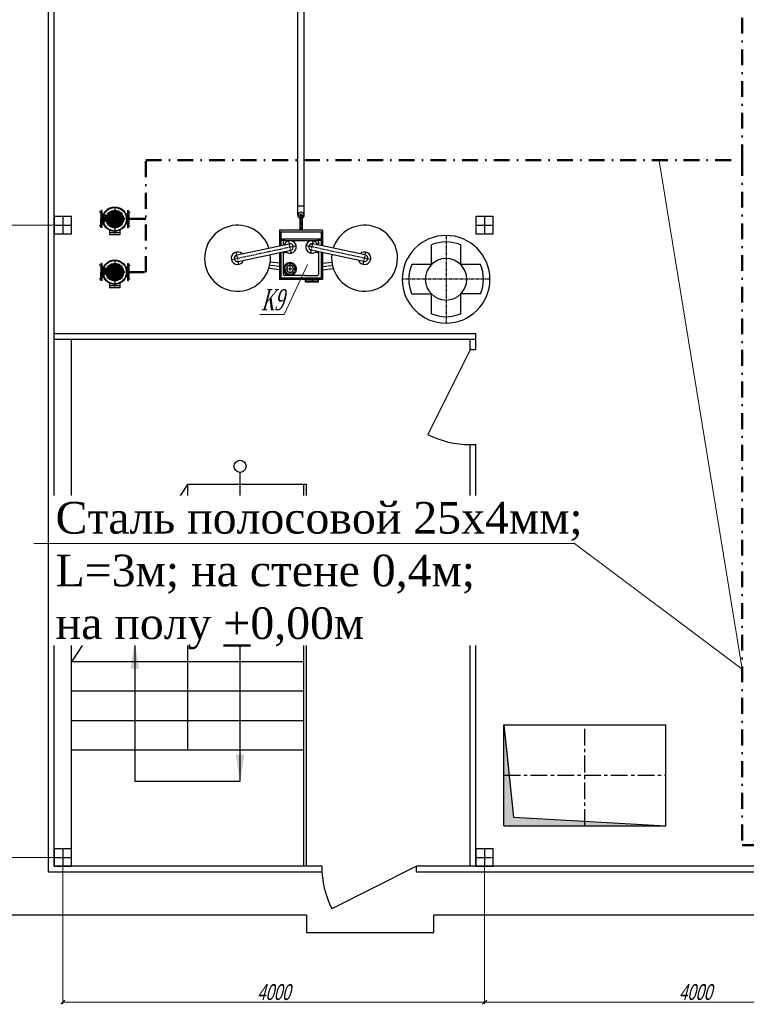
# Model space of a CAD drawing. Header units: millimetres. Extents: x 196 to 2027204, y -221452 to 153872.
# Tile 235 of 256: x 1193634 to 1200526, y -210351 to -201012. Entities that reach past the tile are written whole.
import ezdxf
from ezdxf import colors
from ezdxf.entities.mleader import LeaderData, LeaderLine
from ezdxf.math import Vec2, Vec3

# ---------------------------------------------------------------- set-up
doc = ezdxf.new("R2010")
doc.units = ezdxf.units.MM
doc.linetypes.add('CENTER', pattern=[50.8, 31.75, -6.35, 6.35, -6.35])
doc.linetypes.add('DASHDOT', pattern=[1, 0.5, -0.25, 0, -0.25])
doc.layers.get('Defpoints').update_dxf_attribs({"lineweight": 18})
for name, color, linetype, lineweight in [('0 В1', 5, 'Continuous', 40), ('00_Основной', 163, 'Continuous', 40), ('Основной текст', 7, 'Continuous', 30), ('ТМ-размеры', 25, 'Continuous', 20), ('ЭЛ', 20, 'Continuous', 50), ('Эл.линия силовых сетей', 1, 'Continuous', 50), ('эл.освещ', 1, 'Continuous', 50), ('中心线', 1, 'CENTER', 25)]:
    doc.layers.add(name, color=color, linetype=linetype, lineweight=lineweight)
doc.layers.add('A-HATCH-WALL', color=7, linetype='Continuous')
doc.styles.add('SFINKS', font='SFINKS.shx', dxfattribs={"width": 0.7, "oblique": 15})
doc.styles.add('Times New Roman', font='times.ttf')
doc.styles.add('ВК', font='times.ttf', dxfattribs={"height": 2.5})
doc.styles.add('Новый 5.0', font='times.ttf', dxfattribs={"width": 0.7, "oblique": 15, "height": 5})
doc.dimstyles.new('ВК-100', dxfattribs={"dimtxt": 2.5, "dimasz": 2.5, "dimexe": 1.25, "dimexo": 3, "dimtad": 1, "dimlfac": 100, "dimtxsty": 'ВК', "dimblk": 'OBLIQUE', "dimcen": 2.5, "dimadec": 0, "dimazin": 0, "dimtfac": 1, "dimtmove": 0, "dimatfit": 3, "dimfxl": 1.25, "dimlwd": 25, "dimlwe": 25, "dimarcsym": 0})
doc.dimstyles.new('кира-50', dxfattribs={"dimtxt": 150, "dimasz": 40, "dimexe": 15, "dimexo": 0, "dimgap": 20, "dimtad": 1, "dimdec": 0, "dimrnd": 5, "dimdsep": 46, "dimtxsty": 'SFINKS', "dimblk1": 'OBLIQUE', "dimblk2": 'OBLIQUE', "dimsah": 1, "dimcen": 2.5, "dimclrd": 252, "dimclre": 252, "dimclrt": 252, "dimadec": 0, "dimazin": 0, "dimtfac": 1, "dimtdec": 0, "dimtofl": 0, "dimtmove": 0, "dimatfit": 3, "dimldrblk": 'OBLIQUE', "dimfxl": 15, "dimtfill": 1, "dimtolj": 1, "dimtzin": 0, "dimlwd": 20, "dimlwe": 20, "dimarcsym": 0})

# ---------------------------------------------------------------- blocks, each defined once
blk = doc.blocks.new('*X29')
at = {"color": 0}
for p, q in [((87.34716, 225.232982), (143.346492, 281.232315)), ((88.367934, 215.647154), (152.93232, 280.211541)), ((88.373901, 236.866325), (131.71315, 280.205574)), ((90.682353, 207.354972), (161.224502, 277.897121)), ((93.977949, 200.043966), (168.535508, 274.601525)), ((94.794676, 253.893702), (114.685773, 273.784798)), ((98.100751, 193.560167), (175.019308, 270.478723)), ((187.288737, 194.548925), (110.645273, 271.192388)), ((191.28541, 201.158853), (117.255201, 275.189062)), ((194.436636, 208.614229), (124.710578, 278.340288)), ((196.570655, 217.086812), (133.18316, 280.474307)), ((197.333597, 226.930472), (143.02682, 281.237248)), ((195.827288, 239.043382), (155.139731, 279.73094)), ((186.633363, 258.843909), (174.940258, 270.537015)), ((146.777051, 171.421001), (87.517349, 230.680702)), ((135.981323, 171.610127), (87.706476, 219.884974)), ((155.871915, 172.932739), (89.029087, 239.775566)), ((121.741005, 175.243843), (91.340191, 205.644657)), ((163.806593, 175.604662), (91.701011, 247.710244)), ((170.824371, 179.193485), (95.289834, 254.728023)), ((177.047345, 183.577114), (99.673462, 260.950996)), ((102.975353, 187.828167), (180.751308, 265.604121)), ((182.531972, 188.699088), (104.795436, 266.435624)), ((108.576691, 182.822903), (185.756571, 260.002783)), ((114.922067, 178.561678), (190.017797, 253.657407)), ((122.076583, 175.109591), (193.469883, 246.502892)), ((130.176541, 172.602948), (195.976527, 238.402934)), ((139.495267, 171.315072), (197.264402, 229.084207)), ((150.661908, 171.875111), (196.704363, 217.917567)), ((165.971613, 176.578215), (192.001259, 202.607861))]:
    blk.add_line(p, q, dxfattribs=at)
blk = doc.blocks.new('_None')
blk = doc.blocks.new('_Oblique')
at = {"color": 0, "linetype": 'ByBlock', "lineweight": -2}
blk.add_line((-0.5, -0.5), (0.5, 0.5), dxfattribs=at)
blk = doc.blocks.new('*D79')
at = {"layer": 'Defpoints', "color": 0, "linetype": 'ByBlock', "lineweight": 50, "transparency": 16777216}
for p in [(1198043.3, -208959.5), (1202043.3, -208959.5), (1198043.3, -210331.4)]:
    blk.add_point(p, dxfattribs=at)
at = {"layer": 'ТМ-размеры', "color": 252, "linetype": 'ByBlock', "lineweight": 20, "transparency": 16777216}
for p, q in [((1198043.3, -208959.5), (1198043.3, -210346.4)), ((1202043.3, -208959.5), (1202043.3, -210346.4)), ((1202043.3, -210331.4), (1198043.3, -210331.4))]:
    blk.add_line(p, q, dxfattribs=at)
at = {"layer": 'ТМ-размеры', "color": 252, "linetype": 'ByBlock', "lineweight": 20, "transparency": 16777216, "xscale": 40, "yscale": 40, "zscale": 40, "rotation": 180}
blk.add_blockref('_Oblique', (1198043.3, -210331.4), dxfattribs=at)
at = {"layer": 'ТМ-размеры', "color": 252, "linetype": 'ByBlock', "lineweight": 20, "transparency": 16777216, "xscale": 40, "yscale": 40, "zscale": 40}
blk.add_blockref('_Oblique', (1202043.3, -210331.4), dxfattribs=at)
at = {"layer": 'ТМ-размеры', "color": 252, "linetype": 'ByBlock', "transparency": 16777216, "insert": (1200043.3, -210236.4), "char_height": 150, "attachment_point": 5, "style": 'SFINKS', "bg_fill": 3, "box_fill_scale": 1.1, "bg_fill_color": 256, "bg_fill_true_color": 13158600, "bg_fill_transparency": 0}
blk.add_mtext('\\A1;4000', dxfattribs=at)
blk = doc.blocks.new('*D80')
at = {"layer": 'Defpoints', "color": 0, "linetype": 'ByBlock', "lineweight": 50, "transparency": 16777216}
for p in [(1194043.3, -208959.5), (1198043.3, -208959.5), (1194043.3, -210331.4)]:
    blk.add_point(p, dxfattribs=at)
at = {"layer": 'ТМ-размеры', "color": 252, "linetype": 'ByBlock', "lineweight": 20, "transparency": 16777216}
for p, q in [((1194043.3, -208959.5), (1194043.3, -210346.4)), ((1198043.3, -208959.5), (1198043.3, -210346.4)), ((1198043.3, -210331.4), (1194043.3, -210331.4))]:
    blk.add_line(p, q, dxfattribs=at)
at = {"layer": 'ТМ-размеры', "color": 252, "linetype": 'ByBlock', "lineweight": 20, "transparency": 16777216, "xscale": 40, "yscale": 40, "zscale": 40, "rotation": 180}
blk.add_blockref('_Oblique', (1194043.3, -210331.4), dxfattribs=at)
at = {"layer": 'ТМ-размеры', "color": 252, "linetype": 'ByBlock', "lineweight": 20, "transparency": 16777216, "xscale": 40, "yscale": 40, "zscale": 40}
blk.add_blockref('_Oblique', (1198043.3, -210331.4), dxfattribs=at)
at = {"layer": 'ТМ-размеры', "color": 252, "linetype": 'ByBlock', "transparency": 16777216, "insert": (1196043.3, -210236.4), "char_height": 150, "attachment_point": 5, "style": 'SFINKS', "bg_fill": 3, "box_fill_scale": 1.1, "bg_fill_color": 256, "bg_fill_true_color": 13158600, "bg_fill_transparency": 0}
blk.add_mtext('\\A1;4000', dxfattribs=at)
blk = doc.blocks.new('*D87')
at = {"layer": 'Defpoints', "color": 0, "linetype": 'ByBlock', "lineweight": 50, "transparency": 16777216}
for p in [(1193961.1, -196959.5), (1192844.6, -202959.5), (1193961.1, -202959.5)]:
    blk.add_point(p, dxfattribs=at)
at = {"layer": 'ТМ-размеры', "color": 252, "linetype": 'ByBlock', "lineweight": 20, "transparency": 16777216}
for p, q in [((1193961.1, -196959.5), (1192829.6, -196959.5)), ((1192844.6, -196959.5), (1192844.6, -202959.5)), ((1193961.1, -202959.5), (1192829.6, -202959.5))]:
    blk.add_line(p, q, dxfattribs=at)
at = {"layer": 'ТМ-размеры', "color": 252, "linetype": 'ByBlock', "lineweight": 20, "transparency": 16777216, "xscale": 40, "yscale": 40, "zscale": 40}
for p, rotation in [((1192844.6, -196959.5), 90), ((1192844.6, -202959.5), 270)]:
    blk.add_blockref('_Oblique', p, dxfattribs=dict(at, rotation=rotation))
at = {"layer": 'ТМ-размеры', "color": 252, "linetype": 'ByBlock', "transparency": 16777216, "insert": (1192749.6, -199959.5), "char_height": 150, "attachment_point": 5, "rotation": 90, "style": 'SFINKS', "bg_fill": 3, "box_fill_scale": 1.1, "bg_fill_color": 256, "bg_fill_true_color": 13158600, "bg_fill_transparency": 0}
blk.add_mtext('\\A1;6000', dxfattribs=at)
blk = doc.blocks.new('*D88')
at = {"layer": 'Defpoints', "color": 0, "linetype": 'ByBlock', "lineweight": 50, "transparency": 16777216}
for p in [(1192844.6, -202959.5), (1192844.6, -202959.5), (1193961.1, -208959.5)]:
    blk.add_point(p, dxfattribs=at)
at = {"layer": 'ТМ-размеры', "color": 252, "linetype": 'ByBlock', "lineweight": 20, "transparency": 16777216}
for p, q in [((1192844.6, -202959.5), (1192859.6, -202959.5)), ((1192844.6, -208959.5), (1192844.6, -202959.5)), ((1193961.1, -208959.5), (1192829.6, -208959.5))]:
    blk.add_line(p, q, dxfattribs=at)
at = {"layer": 'ТМ-размеры', "color": 252, "linetype": 'ByBlock', "lineweight": 20, "transparency": 16777216, "xscale": 40, "yscale": 40, "zscale": 40}
for p, rotation in [((1192844.6, -202959.5), 90), ((1192844.6, -208959.5), 270)]:
    blk.add_blockref('_Oblique', p, dxfattribs=dict(at, rotation=rotation))
at = {"layer": 'ТМ-размеры', "color": 252, "linetype": 'ByBlock', "transparency": 16777216, "insert": (1192749.6, -205959.5), "char_height": 150, "attachment_point": 5, "rotation": 90, "style": 'SFINKS', "bg_fill": 3, "box_fill_scale": 1.1, "bg_fill_color": 256, "bg_fill_true_color": 13158600, "bg_fill_transparency": 0}
blk.add_mtext('\\A1;6000', dxfattribs=at)

msp = doc.modelspace()

# ---------------------------------------------------------------- linework, layer by layer
at = {"color": 7, "linetype": 'CENTER', "lineweight": 25, "ltscale": 0.5}
for p, q in [((1194043.3, -202877.3), (1194043.3, -203041.7)), ((1198043.3, -202877.3), (1198043.3, -203041.7)), ((1193961.1, -202959.5), (1194125.5, -202959.5)), ((1197961.1, -202959.5), (1198125.5, -202959.5))]:
    msp.add_line(p, q, dxfattribs=at)
at = {"color": 252, "lineweight": 30, "ltscale": 10}
for p, q in [((1197906.3, -204141.7), (1197906.3, -204041.7)), ((1197961.1, -204141.7), (1197961.1, -203986.9)), ((1197906.3, -204141.7), (1197503.3, -204946.4)), ((1197961.1, -204141.7), (1197906.3, -204141.7)), ((1197906.3, -205041.7), (1197961.1, -205041.7))]:
    msp.add_line(p, q, dxfattribs=at)
for points in [[(1193961.1, -203041.7), (1194125.5, -203041.7), (1194125.5, -202877.3), (1193961.1, -202877.3), (1193961.1, -203041.7)], [(1197961.1, -203041.7), (1198125.5, -203041.7), (1198125.5, -202877.3), (1197961.1, -202877.3), (1197961.1, -203041.7)]]:
    msp.add_lwpolyline(points, dxfattribs=at)
at = {"color": 252, "lineweight": 25, "ltscale": 10}
msp.add_arc((1197906.3, -204141.7), 900, 243.39387, 270, dxfattribs=at)
at = {"layer": '0 В1', "color": 0, "lineweight": 25}
for points in [[(1196325.5, -205421.7), (1195225.5, -205421.7)], [(1195225.5, -205701.7), (1195042.2, -205701.7)], [(1196325.5, -205701.7), (1195225.5, -205701.7)], [(1195225.5, -205981.7), (1194858.9, -205981.7)], [(1196325.5, -205981.7), (1195225.5, -205981.7)], [(1195225.5, -206261.7), (1194675.5, -206261.7)], [(1196325.5, -206261.7), (1195225.5, -206261.7)], [(1195225.5, -206541.7), (1194492.2, -206541.7)], [(1196325.5, -206541.7), (1195225.5, -206541.7)], [(1195225.5, -206821.7), (1194308.9, -206821.7)], [(1196325.5, -206821.7), (1195225.5, -206821.7)]]:
    msp.add_lwpolyline(points, dxfattribs=at)
msp.add_circle((1195724.1, -205248.1), 57.3, dxfattribs=at)
msp.add_arc((1196302.2, -202867.6), 30, 293.57818, 246.42182, dxfattribs=at)
at = {"layer": '00_Основной', "color": 252, "lineweight": 25, "ltscale": 10}
for p, q in [((1196272.2, -202867.6), (1196272.2, -200388.5)), ((1196332.2, -202867.6), (1196332.2, -200388.5)), ((1196272.2, -202777.6), (1196332.2, -202777.6))]:
    msp.add_line(p, q, dxfattribs=at)
at = {"layer": '00_Основной', "lineweight": 30, "ltscale": 10}
for p, q in [((1194402.3, -202849.7, 0), (1194404, -202848, 0)), ((1194402.3, -202849.7, 0), (1194402.3, -202954, 0)), ((1194402.3, -202849.7, 0), (1194402.3, -202954, 0)), ((1194412.8, -202821.3, 0), (1194404, -202821.3, 0)), ((1194404, -202821.3, 0), (1194404, -202901.8, 0)), ((1194412.8, -202821.3, 0), (1194412.8, -202982.4, 0)), ((1194412.8, -202857, 0), (1194428.9, -202857, 0)), ((1194657.3, -202857.1, 0), (1194641.3, -202857.1, 0)), ((1194657.3, -202821.4, 0), (1194657.2, -202982.4, 0)), ((1194657.3, -202821.4, 0), (1194666.1, -202821.4, 0)), ((1194666.1, -202821.4, 0), (1194666.1, -202901.9, 0)), ((1194667.9, -202849.8, 0), (1194666.1, -202848, 0)), ((1194667.9, -202849.8, 0), (1194667.8, -202954.1, 0)), ((1194667.9, -202849.8, 0), (1194667.8, -202954.1, 0)), ((1194402.3, -202954, 0), (1194404, -202955.7, 0)), ((1194404, -202982.4, 0), (1194404, -202901.8, 0)), ((1194412.8, -202946.7, 0), (1194427.9, -202946.7, 0)), ((1194446.2, -202862.8, 0), (1194436.7, -202872.3, 0)), ((1194436.7, -202872.3, 0), (1194438.3, -202872.7, 0)), ((1194438.1, -202926.1, 0), (1194442.2, -202925.3, 0)), ((1194446.2, -202862.8, 0), (1194449.6, -202875.7, 0)), ((1194449.6, -202875.7, 0), (1194448.1, -202875.3, 0)), ((1194657.3, -202946.7, 0), (1194642.2, -202946.7, 0)), ((1194666, -202982.4, 0), (1194666.1, -202901.9, 0)), ((1194667.8, -202954.1, 0), (1194666.1, -202955.8, 0)), ((1196290.2, -202867.6), (1196290.2, -203009.4)), ((1196314.2, -202890.1), (1196290.2, -202890.1)), ((1196314.2, -202867.6), (1196314.2, -203009.4)), ((1194412.8, -202982.4, 0), (1194404, -202982.4, 0)), ((1194486.3, -203008, 0), (1194486.3, -203053.1, 0)), ((1194583.7, -203034.4, 0), (1194486.3, -203034.4, 0)), ((1194583.7, -203008, 0), (1194583.7, -203053.1, 0)), ((1194657.2, -202982.4, 0), (1194666, -202982.4, 0)), ((1196506.6, -203009.4), (1196097.9, -203009.4)), ((1196097.9, -203009.4), (1196097.9, -203157.2)), ((1196506.6, -203026), (1196097.9, -203026)), ((1196110.4, -203026), (1196110.4, -203154.5)), ((1196494.1, -203026), (1196494.1, -203154.5)), ((1196506.6, -203009.4), (1196506.6, -203157.2)), ((1194583.7, -203053.1, 0), (1194486.3, -203053.1, 0)), ((1195693, -203243.6), (1196191, -203137.3)), ((1196494.1, -203092.8), (1196110.4, -203092.8)), ((1196153, -203105.3), (1196110.4, -203105.3)), ((1196135.4, -203149.2), (1196135.4, -203115.3)), ((1196145.5, -203105.3), (1196459, -203105.3)), ((1196911.5, -203243.6), (1196413.5, -203137.3)), ((1196494.1, -203105.3), (1196451.5, -203105.3)), ((1196469, -203115.3), (1196469, -203149.2)), ((1195706.1, -203304.8), (1196205, -203198.3)), ((1196097.9, -203221.2), (1196097.9, -203476.4)), ((1196110.4, -203218.5), (1196110.4, -203463.9)), ((1196135.4, -203428.9), (1196135.4, -203213.1)), ((1196898.4, -203304.8), (1196399.5, -203198.3)), ((1196469, -203213.1), (1196469, -203428.9)), ((1196494.1, -203218.5), (1196494.1, -203463.9)), ((1196506.6, -203221.2), (1196506.6, -203476.4)), ((1194412.8, -203324.4, 0), (1194404, -203324.4, 0)), ((1194404, -203324.4, 0), (1194404, -203404.9, 0)), ((1194412.8, -203324.4, 0), (1194412.8, -203485.5, 0)), ((1194657.3, -203324.5, 0), (1194657.2, -203485.5, 0)), ((1194657.3, -203324.5, 0), (1194666.1, -203324.5, 0)), ((1194666.1, -203324.5, 0), (1194666.1, -203405, 0)), ((1196097.9, -203321.2), (1196010.6, -203310.4)), ((1196506.6, -203321.2), (1196593.8, -203310.4)), ((1194402.3, -203352.8, 0), (1194404, -203351.1, 0)), ((1194402.3, -203352.8, 0), (1194402.3, -203457.1, 0)), ((1194402.3, -203352.8, 0), (1194402.3, -203457.1, 0)), ((1194404, -203485.5, 0), (1194404, -203404.9, 0)), ((1194412.8, -203360.1, 0), (1194428.9, -203360.1, 0)), ((1194446.2, -203365.9, 0), (1194436.7, -203375.3, 0)), ((1194446.2, -203365.9, 0), (1194436.7, -203375.3, 0)), ((1194436.7, -203375.3, 0), (1194438.3, -203375.8, 0)), ((1194436.7, -203375.3, 0), (1194438.3, -203375.8, 0)), ((1194446.2, -203365.9, 0), (1194449.6, -203378.8, 0)), ((1194446.2, -203365.9, 0), (1194449.6, -203378.8, 0)), ((1194449.6, -203378.8, 0), (1194448.1, -203378.4, 0)), ((1194449.6, -203378.8, 0), (1194448.1, -203378.4, 0)), ((1194657.3, -203360.2, 0), (1194641.3, -203360.2, 0)), ((1194666, -203485.5, 0), (1194666.1, -203405, 0)), ((1194667.9, -203352.9, 0), (1194666.1, -203351.1, 0)), ((1194667.9, -203352.9, 0), (1194667.8, -203457.1, 0)), ((1194667.9, -203352.9, 0), (1194667.8, -203457.1, 0)), ((1196097.9, -203384.2), (1195997.1, -203371.8)), ((1196506.6, -203384.2), (1196607.4, -203371.8)), ((1194402.3, -203457.1, 0), (1194404, -203458.8, 0)), ((1194412.8, -203485.5, 0), (1194404, -203485.5, 0)), ((1194412.8, -203449.8, 0), (1194427.9, -203449.8, 0)), ((1194438.1, -203429.2, 0), (1194442.2, -203428.4, 0)), ((1194438.1, -203429.2, 0), (1194442.2, -203428.4, 0)), ((1194486.3, -203511.1, 0), (1194486.3, -203556.2, 0)), ((1194583.7, -203511.1, 0), (1194583.7, -203556.2, 0)), ((1194657.3, -203449.8, 0), (1194642.2, -203449.8, 0)), ((1194657.2, -203485.5, 0), (1194666, -203485.5, 0)), ((1194667.8, -203457.1, 0), (1194666.1, -203458.9, 0)), ((1196448.2, -203476.4), (1196097.9, -203476.4)), ((1196494.1, -203463.9), (1196110.4, -203463.9)), ((1196339.4, -203438.9), (1196145.5, -203438.9)), ((1196339.4, -203438.9), (1196459, -203438.9)), ((1196343.8, -203488), (1196343.8, -203476.4)), ((1196343.8, -203488), (1196469.2, -203488)), ((1196343.8, -203499.6), (1196343.8, -203488)), ((1196343.8, -203488), (1196469.2, -203488)), ((1196343.8, -203499.6), (1196469.2, -203499.6)), ((1196378.6, -203499.6), (1196434.4, -203499.6)), ((1196406.5, -203476.4), (1196406.5, -203499.6, 0)), ((1196434.4, -203438.9), (1196459, -203438.9)), ((1196494.1, -203463.9), (1196434.4, -203463.9)), ((1196506.6, -203476.4), (1196448.2, -203476.4)), ((1196469.2, -203488), (1196469.2, -203476.4)), ((1196469.2, -203499.6), (1196469.2, -203488)), ((1194583.7, -203537.5, 0), (1194486.3, -203537.5, 0)), ((1194583.7, -203556.2, 0), (1194486.3, -203556.2, 0))]:
    msp.add_line(p, q, dxfattribs=at)
at = {"layer": '00_Основной', "lineweight": 25, "ltscale": 10}
for p, q in [((1197538.7, -203335.1), (1197538.7, -203148)), ((1197816.7, -203335.1), (1197816.7, -203148)), ((1197538.7, -203335.1), (1197351.6, -203335.1)), ((1198003.8, -203335.1), (1197816.7, -203335.1)), ((1197539.2, -203613.6), (1197352.1, -203614.2)), ((1197538.7, -203800.4), (1197538.7, -203613.6)), ((1197816.7, -203800.4), (1197816.7, -203613.1)), ((1198004.3, -203612.1), (1197817.2, -203612.7))]:
    msp.add_line(p, q, dxfattribs=at)
at = {"layer": '00_Основной', "lineweight": 30, "ltscale": 10}
for centre, radius in [((1194535, -202903, 0), 115.7), ((1194535.1, -202902.8, 0), 110.3), ((1194536.3, -202902.8, 0), 83.6), ((1194536.3, -202902.8, 0), 76.7), ((1196145.4, -203219.9), 4.59), ((1196459, -203219.9), 4.59), ((1194535, -203406.1, 0), 115.7), ((1194535.1, -203405.9, 0), 110.3), ((1194536.3, -203405.9, 0), 83.6), ((1194536.3, -203405.9, 0), 76.7)]:
    msp.add_circle(centre, radius, dxfattribs=at)
for centre, radius, start, end in [((1196302.2, -202867.6), 12, 0, 180), ((1194540, -202905.4, 0), 104, 163.88548, 191.48076), ((1194437.5, -202875.4, 0), 2.79, 335, 75), ((1194544.5, -202906.6, 0), 104, 163.88548, 190.3703), ((1194447.4, -202878, 0), 2.79, 75, 175), ((1195700, -203274.1), 312.8, 17.78857, 6.31156), ((1196904.5, -203274.1), 312.8, 173.68844, 162.21143), ((1196145.5, -203115.3), 10, 90, 179.99998), ((1196198, -203167.8), 59.5, 224.60117, 160.37311), ((1196198, -203167.8), 31.3, 282.92014, 102.92014), ((1196406.5, -203167.8), 59.5, 19.62689, 315.39883), ((1196406.5, -203167.8), 31.3, 77.07986, 257.07986), ((1196459, -203115.3), 10, 0.00002, 90), ((1197677.7, -203474.1), 416, 0, 180), ((1195700, -203274.1), 59.5, 43.72702, 340.37311), ((1196904.5, -203274.1), 59.5, 199.62689, 136.27298), ((1195700, -203274.1), 31.3, 102.92014, 282.92014), ((1196198, -203376.3), 61.5, 0, 180), ((1196904.5, -203274.1), 31.3, 257.07986, 77.07986), ((1194540, -203408.5, 0), 104, 163.88548, 191.48076), ((1194540, -203408.5, 0), 104, 163.88548, 191.48076), ((1194437.5, -203378.5, 0), 2.79, 335, 75), ((1194437.5, -203378.5, 0), 2.79, 335, 75), ((1194544.5, -203409.7, 0), 104, 163.88548, 190.3703), ((1194544.5, -203409.7, 0), 104, 163.88548, 190.3703), ((1194447.4, -203381.1, 0), 2.79, 75, 175), ((1194447.4, -203381.1, 0), 2.79, 75, 175), ((1196198, -203376.3), 61.5, 180, 242.98938), ((1196198, -203376.3), 61.5, 180, 0), ((1196198, -203376.3), 33.5, 0, 180), ((1196198, -203376.3), 33.5, 180, 213.63315), ((1196198, -203376.3), 33.5, 180, 0), ((1196145.5, -203428.9), 10, 179.9999, 270), ((1196459, -203428.9), 10, 270, 0.0001), ((1197677.7, -203474.1), 416, 180, 0)]:
    msp.add_arc(centre, radius, start, end, dxfattribs=at)
at = {"layer": '00_Основной', "lineweight": 25, "ltscale": 10}
for radius, start, end in [(354.5, 66.91525, 113.08475), (196.6, 0, 180), (354.5, 156.91525, 202.9034), (354.5, 337.09983, 23.08475), (196.6, 180.18457, 0.18457), (354.5, 246.91525, 293.08475)]:
    msp.add_arc((1197677.7, -203474.1), radius, start, end, dxfattribs=at)
at = {"layer": 'Эл.линия силовых сетей', "color": 1, "linetype": 'ByBlock', "lineweight": 50, "elevation": 0}
msp.add_lwpolyline([(1194667.8, -202901.9), (1194829.1, -202901.9)], dxfattribs=at)
at = {"layer": 'эл.освещ', "color": 1, "linetype": 'DASHDOT', "lineweight": 50, "ltscale": 300, "elevation": 0}
msp.add_lwpolyline([(1200487.8, -202343.9), (1200487.8, -200256.8)], dxfattribs=at)
at = {"layer": '中心线', "color": 252}
for p, q in [((1194418.1, -202838, 0), (1194387.3, -202838, 0)), ((1194536.3, -202787.4, 0), (1194536.3, -203053.1, 0)), ((1194652, -202838.1, 0), (1194682.8, -202838.1, 0)), ((1196302.2, -203009.4), (1196302.2, -202855.6)), ((1194667.8, -202901.9, 0), (1194402.3, -202901.9, 0)), ((1196332.2, -202867.6), (1196272.2, -202867.6)), ((1194418.1, -202965.6, 0), (1194387.3, -202965.6, 0)), ((1194651.9, -202965.7, 0), (1194682.7, -202965.7, 0)), ((1196210.4, -203226.1), (1196185.6, -203109.6)), ((1196394.1, -203226.1), (1196418.9, -203109.6)), ((1197677.7, -203058.1), (1197677.7, -203890.1)), ((1195641.8, -203286.6), (1196256.1, -203154.9)), ((1195712.4, -203332.4), (1195687.6, -203215.9)), ((1196962.7, -203286.6), (1196348.4, -203154.9)), ((1196892, -203332.4), (1196916.9, -203215.9)), ((1194536.3, -203290.5, 0), (1194536.3, -203556.2, 0)), ((1196198, -203437.8), (1196198, -203314.8)), ((1194418.1, -203341.1, 0), (1194387.3, -203341.1, 0)), ((1194667.8, -203404.9, 0), (1194402.3, -203404.9, 0)), ((1194652, -203341.2, 0), (1194682.8, -203341.2, 0)), ((1196097.9, -203352.7), (1196005.5, -203341.3)), ((1196136.5, -203376.3), (1196259.5, -203376.3)), ((1196157, -203335.3), (1196167.9, -203346.2)), ((1196157, -203417.3), (1196167.9, -203406.4)), ((1196239, -203335.3), (1196228.1, -203346.2)), ((1196239, -203417.3), (1196228.1, -203406.4)), ((1196506.6, -203352.7), (1196599, -203341.3)), ((1194418.1, -203468.7, 0), (1194387.3, -203468.7, 0)), ((1194651.9, -203468.8, 0), (1194682.7, -203468.8, 0))]:
    msp.add_line(p, q, dxfattribs=at)
msp.add_lwpolyline([(1198093.8, -203474.1), (1197261.7, -203474.1)], dxfattribs=at)
for start, end in [(0, 180), (180, 236.28413), (225, 0)]:
    msp.add_arc((1196198, -203376.3), 50.3, start, end, dxfattribs=at)

# ---------------------------------------------------------------- block references
at = {"layer": '00_Основной', "lineweight": 30, "ltscale": 10, "xscale": 1.393661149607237, "yscale": 1.393661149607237, "zscale": 1.393661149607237}
for p in [(1194337.9, -203218.1, 0), (1194337.9, -203721.2, 0)]:
    msp.add_blockref('*X29', p, dxfattribs=at)

# ---------------------------------------------------------------- texts
at = {"layer": 'Эл.линия силовых сетей', "color": 1, "lineweight": 20, "ltscale": 200, "insert": (1151240.2, -207096.5, 0.4), "char_height": 300, "attachment_point": 1, "rotation": 359.89766, "style": 'Times New Roman', "bg_fill": 3, "box_fill_scale": 1, "bg_fill_color": 256, "bg_fill_transparency": 0}
msp.add_mtext_dynamic_manual_height_columns('\\pi250.16679;{\\L\\C0;8High-Bay 100Вт-IP54\\P\\pi2073.41842;\\l4,2}', width=4675.243, gutter_width=1250, heights=[0], dxfattribs=at)

# ---------------------------------------------------------------- leaders
at = {"layer": 'Основной текст', "color": 251}
ml = msp.add_multileader_mtext('Standard', dxfattribs=at)
ml.set_content('\\A1;{\\W0.6;К9}', color=251, style='Новый 5.0')
ml.set_leader_properties(color=256, linetype='ByLayer', lineweight=13)
ml.set_arrow_properties(name='NONE')
ml.build(insert=Vec2(0, 0))
ml.multileader.update_dxf_attribs({"text_left_attachment_type": 6, "text_right_attachment_type": 6, "dogleg_length": 0, "arrow_head_size": 50})
ctx = ml.context
ctx.base_point, ctx.char_height, ctx.arrow_head_size, ctx.landing_gap_size, ctx.plane_origin = Vec3(1195839.6, -203807.1), 200, 50, 0, Vec3(1186375.8, -200539.3)
ctx.left_attachment, ctx.right_attachment, ctx.text_align_type = 6, 6, 1
notes = []
notes.append((ctx, [(1, (1, 1, 0), (1196142, -203807.1), (-1, 0), 0, [(0, [(1196362.8, -203334.8)], 0, [])])]))
ctx.mtext.insert, ctx.mtext.rotation, ctx.mtext.alignment, ctx.mtext.line_spacing_factor, ctx.mtext.flow_direction = Vec3(1196030.5, -203567.1), 6.283185, 2, 0.84, 5
for ctx, leaders in notes:
    for number, flags, end, landing, length, lines in leaders:
        leader = LeaderData()
        leader.index, (leader.has_last_leader_line, leader.has_dogleg_vector, leader.attachment_direction) = number, flags
        leader.last_leader_point, leader.dogleg_vector, leader.dogleg_length = Vec3(end), Vec3(landing), length
        for number, points, colour, breaks in lines:
            line = LeaderLine()
            line.index, line.vertices, line.color, line.breaks = number, Vec3.list(points), colors.encode_raw_color(colour), breaks
            leader.lines.append(line)
        ctx.leaders.append(leader)

# ---------------------------------------------------------------- next in the draw order: hatches: boundary and pattern name
at = {"layer": 'A-HATCH-WALL', "linetype": 'ByBlock', "true_color": 0x575757}
h = msp.add_hatch(color=251, dxfattribs=at)
h.dxf.hatch_style = 1
h.paths.add_polyline_path([(1198317.1, -208575.3), (1198993.6, -208614.7), (1198993.6, -208659.5), (1198225.5, -208659.5), (1198225.5, -208135.2), (1198271.1, -208135.2)])
h.paths.add_polyline_path([(1198271.1, -208135.2), (1198225.5, -208135.2), (1198225.5, -207699.2)])
h.paths.add_polyline_path([(1199761.8, -208659.4), (1198993.6, -208659.5), (1198993.6, -208614.7)])

# ---------------------------------------------------------------- next in the draw order: linework, layer by layer
at = {"color": 252, "lineweight": 30, "ltscale": 10}
for p, q in [((1193906.3, -209096.5), (1193906.3, -196822.5)), ((1193961.1, -209041.7), (1193961.1, -196877.3)), ((1198225.5, -208659.5), (1198225.5, -207699.2)), ((1198225.5, -207699.2), (1198317.1, -208575.3)), ((1198225.5, -207699.2), (1199761.8, -207699.2)), ((1198225.5, -208122.6), (1198225.5, -207699.2)), ((1198225.5, -207699.2), (1198269, -208115.3)), ((1199761.8, -208659.5), (1199761.8, -207699.2)), ((1198317.1, -208575.3), (1199761.8, -208659.4)), ((1198225.5, -208659.5), (1199761.8, -208659.4)), ((1196500, -209096.5), (1193906.3, -209096.5)), ((1196498.4, -209041.7), (1193961.1, -209041.7)), ((1196498.4, -209041.7), (1196498.4, -209096.5)), ((1197398.4, -209041.7), (1196593.7, -209444.7)), ((1213961.1, -209041.7), (1197398.4, -209041.7)), ((1197398.4, -209096.5), (1197398.4, -209041.7)), ((1214180.3, -209096.5), (1197398.4, -209096.5)), ((1196354.1, -209507.4), (1193496.3, -209507.4)), ((1214591.3, -209507.4), (1197561.1, -209507.4))]:
    msp.add_line(p, q, dxfattribs=at)
at = {"color": 252, "linetype": 'CENTER', "lineweight": 25, "ltscale": 5}
for p, q in [((1198993.6, -208659.5), (1198993.6, -207699.2)), ((1198225.5, -208179.3), (1199761.8, -208179.3))]:
    msp.add_line(p, q, dxfattribs=at)
at = {"color": 7, "linetype": 'CENTER', "lineweight": 25, "ltscale": 0.5}
for p, q in [((1194043.3, -208877.3), (1194043.3, -209041.7)), ((1193961.1, -208959.5), (1194125.5, -208959.5))]:
    msp.add_line(p, q, dxfattribs=at)
at = {"color": 252, "lineweight": 30, "ltscale": 10}
for points in [[(1193961.1, -209041.7), (1194125.5, -209041.7), (1194125.5, -208877.3), (1193961.1, -208877.3), (1193961.1, -209041.7)], [(1196354.1, -209507.4), (1196354.1, -209669.2), (1197561.1, -209669.2), (1197561.1, -209507.4)]]:
    msp.add_lwpolyline(points, dxfattribs=at)
at = {"color": 252, "lineweight": 25, "ltscale": 10}
msp.add_arc((1197398.4, -209041.7), 900, 180, 206.60613, dxfattribs=at)
at = {"layer": '0 В1', "color": 0, "lineweight": 25}
for points in [[(1194125.5, -208877.3), (1194125.5, -204041.7)], [(1195225.5, -205421.7), (1194125.5, -207101.7)], [(1195225.5, -205421.7), (1195225.5, -207941.7)], [(1196325.5, -205421.7), (1196325.5, -207941.7)], [(1195225.5, -207101.7), (1194125.5, -207101.7)], [(1196325.5, -207101.7), (1195225.5, -207101.7)], [(1195225.5, -207381.7), (1194125.5, -207381.7)], [(1196325.5, -207381.7), (1195225.5, -207381.7)], [(1195225.5, -207661.7), (1194125.5, -207661.7)], [(1196325.5, -207661.7), (1195225.5, -207661.7)], [(1195225.5, -207941.7), (1194125.5, -207941.7)], [(1196325.5, -207941.7), (1195225.5, -207941.7)]]:
    msp.add_lwpolyline(points, dxfattribs=at)
at = {"layer": 'эл.освещ', "color": 1, "linetype": 'DASHDOT', "lineweight": 50, "ltscale": 300, "elevation": 0}
msp.add_lwpolyline([(1194667.8, -203405), (1194829.1, -203405), (1194829.1, -202343.9), (1200487.8, -202343.9), (1200487.8, -208841.5), (1205479.8, -208841.5), (1205479.8, -208841.5)], dxfattribs=at)

# ---------------------------------------------------------------- next in the draw order: leaders
at = {"layer": '0 В1', "color": 0, "lineweight": 25}
for points in [[(1195724.1, -208233.3), (1195724.1, -205305.5)], [(1194725.1, -206916.6), (1194725.1, -208233.3), (1195724.1, -208233.3)]]:
    msp.add_leader(points, dimstyle='ВК-100', override={"dimasz": 250, "dimgap": 0.625, "dimtad": 0}, dxfattribs=at)

# ---------------------------------------------------------------- next in the draw order: dimensions: what is measured, and where the dimension line sits
at = {"layer": 'ТМ-размеры', "color": 3, "linetype": 'ByBlock'}
dim = msp.add_linear_dim(base=(1192844.6, -202959.5), p1=(1193961.1, -196959.5), p2=(1193961.1, -202959.5), angle=90, dimstyle='кира-50', dxfattribs=at)
dim.commit()
dim.dimension.update_dxf_attribs({"geometry": '*D87', "text_midpoint": (1192749.6, -199959.5)})
dim = msp.add_linear_dim(base=(1198043.3, -210331.4), p1=(1202043.3, -208959.5), p2=(1198043.3, -208959.5), dimstyle='кира-50', dxfattribs=at)
dim.commit()
dim.dimension.update_dxf_attribs({"geometry": '*D79', "text_midpoint": (1200043.3, -210236.4)})

# ---------------------------------------------------------------- next in the draw order: dimensions: what is measured, and where the dimension line sits
dim = msp.add_linear_dim(base=(1192844.6, -202959.5), p1=(1193961.1, -208959.5), p2=(1192844.6, -202959.5), angle=90, dimstyle='кира-50', dxfattribs=at)
dim.commit()
dim.dimension.update_dxf_attribs({"geometry": '*D88', "text_midpoint": (1192749.6, -205959.5)})
dim = msp.add_linear_dim(base=(1194043.3, -210331.4), p1=(1198043.3, -208959.5), p2=(1194043.3, -208959.5), dimstyle='кира-50', dxfattribs=at)
dim.commit()
dim.dimension.update_dxf_attribs({"geometry": '*D80', "text_midpoint": (1196043.3, -210236.4)})

# ---------------------------------------------------------------- next in the draw order: linework, layer by layer
at = {"color": 252, "lineweight": 30, "ltscale": 10}
for p, q in [((1197906.3, -209041.7), (1197906.3, -205041.7)), ((1197961.1, -209041.7), (1197961.1, -205041.7))]:
    msp.add_line(p, q, dxfattribs=at)
at = {"color": 7, "linetype": 'CENTER', "lineweight": 25, "ltscale": 0.5}
for p, q in [((1198043.3, -208877.3), (1198043.3, -209041.7)), ((1197961.1, -208959.5), (1198125.5, -208959.5))]:
    msp.add_line(p, q, dxfattribs=at)
at = {"color": 252, "lineweight": 30, "ltscale": 10}
for points in [[(1193961.1, -203986.9), (1197961.1, -203986.9)], [(1193961.1, -204041.7), (1197961.1, -204041.7)], [(1197961.1, -209041.7), (1198125.5, -209041.7), (1198125.5, -208877.3), (1197961.1, -208877.3), (1197961.1, -209041.7)]]:
    msp.add_lwpolyline(points, dxfattribs=at)
at = {"layer": '0 В1', "color": 0, "lineweight": 25}
for points in [[(1196354.1, -209041.7), (1196354.1, -205421.7), (1196325.5, -205421.7)], [(1196325.5, -207941.7), (1196325.5, -209041.7)]]:
    msp.add_lwpolyline(points, dxfattribs=at)

# ---------------------------------------------------------------- next in the draw order: leaders
at = {"layer": 'ЭЛ', "color": 0, "lineweight": 30}
ml = msp.add_multileader_mtext('Standard', dxfattribs=at)
ml.set_content('{\\C0;Сталь полосовой 25х4мм;\\PL=3м; на стене 0,4м;\\Pна полу \\L+\\l0,00м}', color=159, style='Times New Roman')
ml.set_leader_properties(lineweight=20)
ml.build(insert=Vec2(0, 0))
ml.multileader.update_dxf_attribs({"text_left_attachment_type": 6, "text_right_attachment_type": 6, "dogleg_length": 0.36, "arrow_head_size": 8})
ctx = ml.context
ctx.base_point, ctx.char_height, ctx.arrow_head_size, ctx.landing_gap_size, ctx.plane_origin = Vec3(1193970.2, -205981.7), 300, 8, 4, Vec3(1180631.9, -180130.2)
ctx.left_attachment, ctx.right_attachment = 6, 6
notes = []
notes.append((ctx, [(1, (1, 1, 0), (1198895.1, -205981.7), (-1, 0), 74.1, [(3, [(1199696.4, -202343.9), (1200487.8, -207170.8)], 0, [])])]))
ctx.mtext.insert, ctx.mtext.width, ctx.mtext.flow_direction = Vec3(1193974.2, -205586.1), 4997.834, 5
ctx.mtext.has_bg_fill, ctx.mtext.bg_color, ctx.mtext.bg_scale_factor, ctx.mtext.bg_transparency, ctx.mtext.use_window_bg_color = 1, -1073741824, 1.2, 0, 1
for ctx, leaders in notes:
    for number, flags, end, landing, length, lines in leaders:
        leader = LeaderData()
        leader.index, (leader.has_last_leader_line, leader.has_dogleg_vector, leader.attachment_direction) = number, flags
        leader.last_leader_point, leader.dogleg_vector, leader.dogleg_length = Vec3(end), Vec3(landing), length
        for number, points, colour, breaks in lines:
            line = LeaderLine()
            line.index, line.vertices, line.color, line.breaks = number, Vec3.list(points), colors.encode_raw_color(colour), breaks
            leader.lines.append(line)
        ctx.leaders.append(leader)

# ---------------------------------------------------------------- next in the draw order: texts
at = {"layer": 'Эл.линия силовых сетей', "color": 1, "lineweight": 20, "ltscale": 200, "insert": (1141695.2, -202736.7, 0.4), "char_height": 300, "attachment_point": 1, "rotation": 359.89766, "style": 'Times New Roman', "bg_fill": 3, "box_fill_scale": 1, "bg_fill_color": 256, "bg_fill_transparency": 0}
msp.add_mtext_dynamic_manual_height_columns('\\pi16.00321;{\\L\\C0;5ДСП-36Вт-IP54\\P\\pi1335.61388;\\l2,6}', width=3198.337, gutter_width=1250, heights=[0], dxfattribs=at)

doc.saveas('drawing.dxf')
